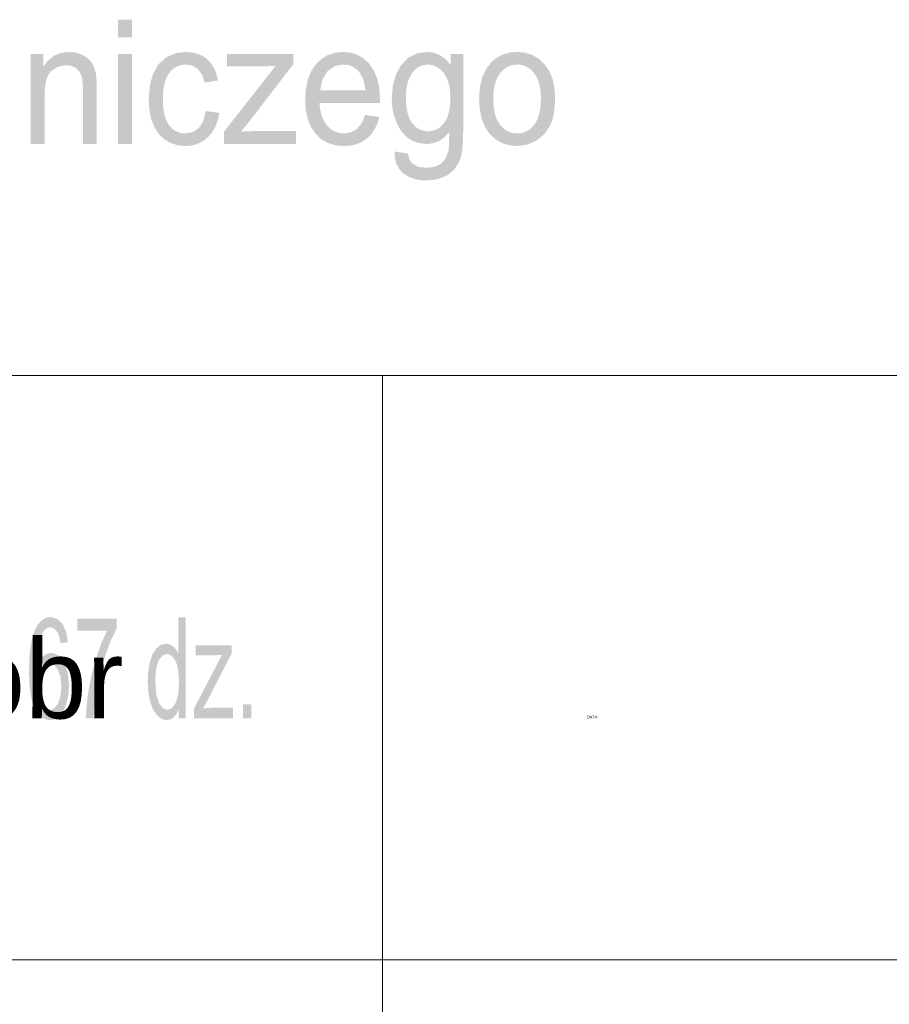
# Model space of a CAD drawing. Header units: millimetres. Extents: x -2603 to 1446, y -6775 to 6616.
# Tile 45 of 74: x 156 to 285, y -6600 to -6454. Entities that reach past the tile are written whole.
import ezdxf

# ---------------------------------------------------------------- set-up
doc = ezdxf.new("R2010")
doc.units = ezdxf.units.MM
doc.layers.get('0').update_dxf_attribs({"color": 252})

msp = doc.modelspace()

# ---------------------------------------------------------------- hatches: boundary and pattern name
h = msp.add_hatch(color=7)
h.paths.add_polyline_path([(170.41, -6456.16), (170.41, -6453.55), (172.45, -6453.55), (172.45, -6456.16)])
h.paths.add_polyline_path([(170.41, -6471.98), (170.41, -6458.63), (172.45, -6458.63), (172.45, -6471.98)])
h = msp.add_hatch(color=7)
h.dxf.hatch_style = 2
h.paths.add_polyline_path([(157.47, -6471.98), (157.47, -6458.63), (159.31, -6458.63), (159.31, -6460.53), (160.04, -6459.57), (160.92, -6458.88), (161.95, -6458.47), (163.13, -6458.33), (164.17, -6458.44), (165.12, -6458.77), (165.92, -6459.27), (166.49, -6459.9), (166.87, -6460.67), (167.12, -6461.57), (167.21, -6462.44), (167.23, -6463.77), (167.23, -6471.98), (165.2, -6471.98), (165.2, -6463.86), (165.14, -6462.65), (164.96, -6461.79), (164.63, -6461.18), (164.11, -6460.7), (163.46, -6460.39), (162.7, -6460.29), (161.48, -6460.52), (160.45, -6461.21), (160.04, -6461.77), (159.74, -6462.54), (159.57, -6463.51), (159.51, -6464.69), (159.51, -6471.98)])
h = msp.add_hatch(color=7)
h.dxf.hatch_style = 2
h.paths.add_polyline_path([(183.4, -6467.09), (185.4, -6467.38), (185.17, -6468.47), (184.81, -6469.43), (184.33, -6470.27), (183.72, -6470.98), (183, -6471.55), (182.21, -6471.96), (181.35, -6472.2), (180.4, -6472.28), (179.23, -6472.17), (178.17, -6471.83), (177.24, -6471.27), (176.43, -6470.49), (175.78, -6469.5), (175.31, -6468.31), (175.03, -6466.93), (174.94, -6465.36), (175.1, -6463.33), (175.58, -6461.57), (176.39, -6460.16), (177.54, -6459.14), (178.92, -6458.53), (180.41, -6458.33), (181.35, -6458.4), (182.19, -6458.61), (182.95, -6458.95), (183.61, -6459.43), (184.18, -6460.04), (184.63, -6460.76), (184.98, -6461.6), (185.21, -6462.55), (183.23, -6462.89), (182.84, -6461.71), (182.23, -6460.87), (181.43, -6460.36), (180.49, -6460.19), (179.76, -6460.27), (179.09, -6460.5), (178.5, -6460.88), (177.99, -6461.42), (177.57, -6462.12), (177.27, -6463), (177.09, -6464.06), (177.03, -6465.29), (177.09, -6466.55), (177.26, -6467.61), (177.55, -6468.5), (177.95, -6469.2), (178.45, -6469.73), (179.03, -6470.12), (179.67, -6470.34), (180.38, -6470.42), (181.48, -6470.22), (182.38, -6469.6), (183.03, -6468.57)])
h = msp.add_hatch(color=7)
h.paths.add_polyline_path([(207.03, -6467.68), (209.14, -6467.97), (208.83, -6468.94), (208.42, -6469.79), (207.91, -6470.53), (207.29, -6471.15), (206.57, -6471.64), (205.76, -6472), (204.85, -6472.21), (203.85, -6472.28), (202.6, -6472.17), (201.49, -6471.83), (200.51, -6471.27), (199.67, -6470.48), (199, -6469.49), (198.51, -6468.31), (198.22, -6466.96), (198.13, -6465.42), (198.23, -6463.83), (198.52, -6462.43), (199.01, -6461.21), (199.69, -6460.19), (200.53, -6459.38), (201.48, -6458.8), (202.55, -6458.45), (203.74, -6458.33), (204.89, -6458.44), (205.93, -6458.79), (206.86, -6459.36), (207.67, -6460.15), (208.34, -6461.16), (208.82, -6462.35), (209.11, -6463.72), (209.2, -6465.28), (209.19, -6465.88), (200.23, -6465.88), (200.35, -6466.92), (200.57, -6467.82), (200.91, -6468.6), (201.35, -6469.25), (201.89, -6469.76), (202.48, -6470.13), (203.14, -6470.35), (203.86, -6470.42), (204.9, -6470.26), (205.78, -6469.77), (206.48, -6468.92)])
h.paths.add_polyline_path([(200.35, -6464.02), (207.05, -6464.02), (206.79, -6462.55), (206.28, -6461.5), (205.76, -6460.93), (205.17, -6460.52), (204.5, -6460.27), (203.76, -6460.19), (202.47, -6460.45), (201.4, -6461.23), (200.66, -6462.45)])
h = msp.add_hatch(color=7)
h.paths.add_polyline_path([(211.36, -6473.08), (213.34, -6473.41), (213.58, -6474.29), (214.03, -6474.89), (214.93, -6475.36), (216.1, -6475.52), (217.35, -6475.36), (218.28, -6474.89), (218.92, -6474.14), (219.32, -6473.13), (219.39, -6472.69), (219.44, -6472.06), (219.46, -6471.24), (219.47, -6470.23), (218.76, -6471), (217.97, -6471.54), (217.1, -6471.87), (216.14, -6471.98), (214.98, -6471.85), (213.95, -6471.48), (213.06, -6470.86), (212.31, -6469.99), (211.72, -6468.95), (211.29, -6467.81), (211.04, -6466.57), (210.95, -6465.23), (211.11, -6463.39), (211.57, -6461.71), (212.34, -6460.27), (213.38, -6459.21), (214.66, -6458.55), (216.16, -6458.33), (217.17, -6458.45), (218.09, -6458.81), (218.92, -6459.4), (219.66, -6460.24), (219.66, -6458.63), (221.54, -6458.63), (221.54, -6470.17), (221.5, -6471.61), (221.4, -6472.83), (221.22, -6473.82), (220.97, -6474.58), (220.23, -6475.75), (219.16, -6476.64), (217.78, -6477.21), (216.11, -6477.39), (215.09, -6477.33), (214.17, -6477.12), (213.35, -6476.79), (212.64, -6476.32), (212.06, -6475.71), (211.66, -6474.97), (211.42, -6474.1)])
h.paths.add_polyline_path([(213.05, -6465.07), (213.11, -6466.29), (213.28, -6467.34), (213.57, -6468.21), (213.99, -6468.9), (214.48, -6469.43), (215.04, -6469.8), (215.66, -6470.03), (216.34, -6470.11), (217.01, -6470.03), (217.62, -6469.81), (218.19, -6469.43), (218.69, -6468.91), (219.11, -6468.22), (219.4, -6467.37), (219.58, -6466.34), (219.64, -6465.14), (219.58, -6463.99), (219.4, -6462.99), (219.09, -6462.14), (218.66, -6461.45), (218.15, -6460.9), (217.58, -6460.51), (216.97, -6460.28), (216.3, -6460.2), (215.65, -6460.28), (215.05, -6460.51), (214.49, -6460.89), (213.99, -6461.43), (213.58, -6462.12), (213.28, -6462.95), (213.11, -6463.93)])
h = msp.add_hatch(color=7)
h.paths.add_polyline_path([(223.9, -6465.31), (224.02, -6463.57), (224.37, -6462.08), (224.95, -6460.83), (225.76, -6459.81), (226.57, -6459.16), (227.47, -6458.7), (228.46, -6458.42), (229.53, -6458.33), (230.72, -6458.44), (231.78, -6458.78), (232.74, -6459.35), (233.58, -6460.14), (234.27, -6461.12), (234.76, -6462.28), (235.06, -6463.61), (235.16, -6465.12), (235.11, -6466.34), (234.98, -6467.42), (234.76, -6468.36), (234.46, -6469.17), (233.61, -6470.48), (232.43, -6471.46), (231.04, -6472.08), (229.53, -6472.28), (228.33, -6472.17), (227.25, -6471.83), (226.3, -6471.27), (225.46, -6470.48), (224.78, -6469.49), (224.29, -6468.29), (224, -6466.9)])
h.paths.add_polyline_path([(226, -6465.31), (226.06, -6466.51), (226.25, -6467.55), (226.56, -6468.43), (227, -6469.15), (227.54, -6469.7), (228.14, -6470.1), (228.8, -6470.34), (229.53, -6470.42), (230.26, -6470.34), (230.92, -6470.1), (231.52, -6469.7), (232.06, -6469.14), (232.5, -6468.41), (232.81, -6467.52), (233, -6466.46), (233.07, -6465.23), (233, -6464.07), (232.81, -6463.06), (232.5, -6462.19), (232.05, -6461.48), (231.51, -6460.92), (230.91, -6460.52), (230.26, -6460.28), (229.53, -6460.2), (228.8, -6460.28), (228.14, -6460.52), (227.54, -6460.92), (227, -6461.47), (226.56, -6462.19), (226.25, -6463.06), (226.06, -6464.1)])
h = msp.add_hatch(color=7)
h.dxf.hatch_style = 2
h.paths.add_polyline_path([(186.11, -6471.98), (186.11, -6470.14), (193.75, -6460.39), (192.53, -6460.45), (191.46, -6460.47), (186.56, -6460.47), (186.56, -6458.63), (196.38, -6458.63), (196.38, -6460.13), (189.88, -6468.6), (188.62, -6470.14), (191.19, -6470.03), (196.74, -6470.03), (196.74, -6471.98)])
h = msp.add_hatch(color=7)
h.paths.add_polyline_path([(162.97, -6545.83), (161.87, -6545.97), (161.69, -6545.04), (161.45, -6544.4), (160.95, -6543.81), (160.35, -6543.61), (159.86, -6543.74), (159.43, -6544.1), (158.96, -6544.88), (158.61, -6545.95), (158.38, -6547.42), (158.29, -6549.41), (158.73, -6548.53), (159.27, -6547.91), (159.86, -6547.54), (160.47, -6547.42), (161.01, -6547.51), (161.5, -6547.76), (161.94, -6548.18), (162.35, -6548.77), (162.93, -6550.33), (163.13, -6552.27), (163.03, -6553.63), (162.76, -6554.89), (162.33, -6555.96), (161.76, -6556.75), (161.08, -6557.23), (160.31, -6557.39), (159.66, -6557.28), (159.06, -6556.96), (158.53, -6556.44), (158.06, -6555.7), (157.69, -6554.72), (157.41, -6553.46), (157.25, -6551.93), (157.2, -6550.13), (157.26, -6548.11), (157.44, -6546.38), (157.74, -6544.95), (158.16, -6543.81), (158.61, -6543.07), (159.14, -6542.53), (159.74, -6542.21), (160.42, -6542.1), (161.38, -6542.35), (162.15, -6543.09), (162.69, -6544.27)])
h.paths.add_polyline_path([(158.46, -6552.28), (158.71, -6554.1), (158.99, -6554.86), (159.38, -6555.42), (159.83, -6555.76), (160.3, -6555.87), (160.94, -6555.64), (161.5, -6554.94), (161.87, -6553.83), (162, -6552.38), (161.87, -6551), (161.5, -6549.94), (160.94, -6549.27), (160.25, -6549.04), (159.56, -6549.27), (158.98, -6549.94), (158.59, -6550.97)])
h = msp.add_hatch(color=7)
h.dxf.hatch_style = 2
h.paths.add_polyline_path([(164.37, -6544.12), (164.37, -6542.36), (170.19, -6542.36), (170.19, -6543.78), (169.33, -6545.56), (168.49, -6547.83), (167.74, -6550.39), (167.18, -6553.02), (166.91, -6554.98), (166.76, -6557.13), (165.63, -6557.13), (165.74, -6555.18), (166.04, -6552.86), (166.53, -6550.41), (167.19, -6548.04), (167.95, -6545.9), (168.77, -6544.12)])
h = msp.add_hatch(color=7)
h.paths.add_polyline_path([(179.4, -6557.13), (179.4, -6555.76), (179.06, -6556.47), (178.64, -6556.97), (178.15, -6557.28), (177.59, -6557.38), (176.84, -6557.2), (176.15, -6556.66), (175.58, -6555.8), (175.14, -6554.66), (174.88, -6553.29), (174.79, -6551.72), (174.87, -6550.17), (175.11, -6548.77), (175.51, -6547.61), (176.08, -6546.75), (176.77, -6546.22), (177.54, -6546.04), (178.09, -6546.15), (178.58, -6546.46), (179, -6546.93), (179.33, -6547.53), (179.33, -6542.16), (180.43, -6542.16), (180.43, -6557.13)])
h.paths.add_polyline_path([(175.92, -6551.72), (176.05, -6553.54), (176.45, -6554.84), (177.02, -6555.61), (177.69, -6555.87), (178.36, -6555.62), (178.92, -6554.88), (179.3, -6553.64), (179.43, -6551.87), (179.39, -6550.84), (179.3, -6549.94), (179.14, -6549.2), (178.91, -6548.61), (178.34, -6547.82), (177.64, -6547.56), (176.96, -6547.81), (176.41, -6548.56), (176.2, -6549.14), (176.04, -6549.86), (175.95, -6550.72)])
h = msp.add_hatch(color=7)
h.dxf.hatch_style = 2
h.paths.add_polyline_path([(181.66, -6557.13), (181.66, -6555.64), (185.8, -6547.72), (184.55, -6547.78), (181.9, -6547.78), (181.9, -6546.29), (187.22, -6546.29), (187.22, -6547.5), (183.69, -6554.38), (183.01, -6555.64), (184.41, -6555.55), (187.41, -6555.55), (187.41, -6557.13)])
h = msp.add_hatch(color=7)
h.dxf.hatch_style = 2
h.paths.add_polyline_path([(188.89, -6557.13), (188.89, -6555.04), (190.15, -6555.04), (190.15, -6557.13)])

# ---------------------------------------------------------------- linework, layer by layer
at = {"color": 7, "lineweight": 0}
for points in [[(-313.7, -6506.3), (413.54, -6506.3)], [(209.58, -6506.3), (209.58, -6592.92)], [(-313.7, -6592.92), (413.54, -6592.92)], [(209.58, -6592.92), (209.58, -6746.38)]]:
    msp.add_lwpolyline(points, dxfattribs=at)

# ---------------------------------------------------------------- texts
at = {"color": 7, "attachment_point": 1}
for s, insert, char_height in [('{\\fArial|b0|i0|c0;326201_1 - m. Szczecin 326201_1.4167 - obr}', (-161.99, -6545.38), 11.7558), ('{\\fT3romans.shxHorz2_675495N0|b0|i0|c0;DATA:}', (239.9, -6556.73), 0.4012)]:
    msp.add_mtext(s, dxfattribs=dict(at, insert=insert, char_height=char_height))

doc.saveas('drawing.dxf')
